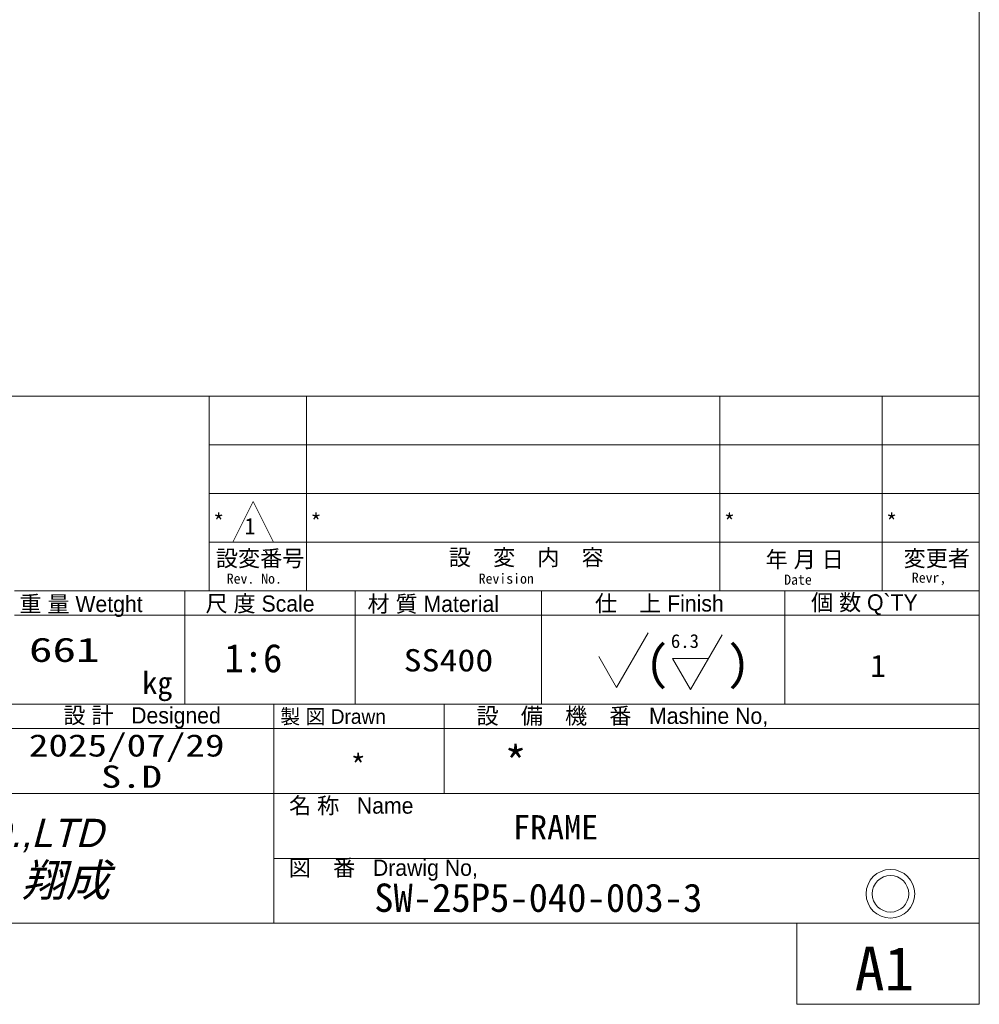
# Model space of a CAD drawing. Header units: millimetres. Extents: x -46 to 5058, y -79 to 3597.
# Tile 10 of 12: x 4270 to 4980, y 0 to 729. Entities that reach past the tile are written whole.
import ezdxf
from ezdxf.enums import TextEntityAlignment as Align

# ---------------------------------------------------------------- set-up
doc = ezdxf.new("R2010")
doc.units = ezdxf.units.MM
doc.layers.get('0').update_dxf_attribs({"color": 157, "lineweight": 0})
for name, color, linetype, lineweight in [('1', 72, 'Continuous', 0), ('2', 176, 'Continuous', 0), ('4', 176, 'Continuous', 0)]:
    doc.layers.add(name, color=color, linetype=linetype, lineweight=lineweight)
doc.styles.add('JIS', font='txt')
doc.styles.add('TSTYLE20', font='txt')

# ---------------------------------------------------------------- blocks, each defined once
blk = doc.blocks.new('TITLE_BLOCK', base_point=(4980, 60))
at = {"color": 176, "linetype": 'Continuous', "lineweight": 0, "true_color": 0x000080}
for p, q in [((4427.67, 342), (4442.67, 372)), ((4442.67, 372), (4457.67, 342)), ((4427.67, 342), (4457.67, 342))]:
    blk.add_line(p, q, dxfattribs=at)
for radius in [18, 13.5]:
    blk.add_circle((4914.25, 81.77), radius, dxfattribs=at)
at = {"layer": '1', "color": 176, "linetype": 'Continuous', "lineweight": 0, "true_color": 0x000080}
blk.add_line((4980, 60), (3930, 60), dxfattribs=at)
at = {"layer": '2', "color": 176, "linetype": 'Continuous', "lineweight": 0, "true_color": 0x000080}
for p, q in [((4980, 450), (3930, 450)), ((4410, 450), (4410, 306)), ((4482, 450), (4482, 306)), ((4788, 450), (4788, 306)), ((4908, 450), (4908, 306)), ((4980, 450), (4980, 60)), ((4410, 414), (4980, 414)), ((4410, 378), (4980, 378)), ((4410, 342), (4980, 342)), ((4266, 306), (4980, 306)), ((4392, 306), (4392, 222)), ((4518, 306), (4518, 222)), ((4656, 306), (4656, 222)), ((4836, 306), (4836, 222)), ((4266, 288), (4980, 288)), ((3930, 222), (4980, 222)), ((4458, 222), (4458, 60)), ((4584, 222), (4584, 156)), ((3930, 204), (4980, 204)), ((3930, 156), (4980, 156)), ((4458, 108), (4980, 108)), ((3930, 60), (4980, 60))]:
    blk.add_line(p, q, dxfattribs=at)
at = {"layer": '4', "color": 176, "linetype": 'Continuous', "lineweight": 0, "true_color": 0x000080}
for p, q in [((4711.58, 234.4), (4734.94, 274.86)), ((4766.24, 232.95), (4789.61, 273.41)), ((4698.33, 257.35), (4711.58, 234.4)), ((4752.99, 255.9), (4766.24, 232.95)), ((4779.49, 255.9), (4752.99, 255.9))]:
    blk.add_line(p, q, dxfattribs=at)
at = {"layer": '1', "color": 176, "linetype": 'Continuous', "lineweight": 0, "true_color": 0x000080, "insert": (4421.33, 266.69), "char_height": 21, "width": 860.9998, "attachment_point": 1, "style": 'JIS'}
blk.add_mtext('{\\ftxt|b0|i0|c0|p0;1:6}', dxfattribs=at)
at = {"layer": '2', "color": 176, "linetype": 'Continuous', "lineweight": 0, "true_color": 0x000080, "style": 'JIS'}
for s, height, p in [('*', 12, (4413, 351)), ('*', 12, (4485, 351)), ('*', 12, (4791, 351)), ('*', 12, (4911, 351)), ('kg', 16.5, (4360.43, 229.67)), ('*', 24, (4628.61, 166.88)), ('*', 16.5, (4514.71, 168.21))]:
    blk.add_text(s, height=height, dxfattribs=at).set_placement(p)
for s, height, width, p in [('661', 18, 1.42, (4276.72, 253.36)), ('2025/07/29', 16.5, 1.29, (4276.58, 183.33)), ('S.D', 16.5, 1.34, (4329.97, 160.2)), ('FRAME', 18, 1.03, (4634.88, 121.97))]:
    blk.add_text(s, height=height, dxfattribs=dict(at, width=width)).set_placement(p)
at = {"layer": '2', "color": 176, "linetype": 'Continuous', "lineweight": 0, "true_color": 0x000080, "style": 'JIS', "width": 1.18}
blk.add_text('SS400', height=16.5, dxfattribs=at).set_placement((4587.15, 246.32), align=Align.CENTER)
at = {"layer": '2', "color": 176, "linetype": 'Continuous', "lineweight": 0, "true_color": 0x000080, "attachment_point": 1, "style": 'JIS'}
for s, insert, char_height, width in [('{\\fＭＳ Ｐ明朝|b0|i0|c0|p0;設変番号}', (4415.02, 336), 12, 1070.7903), ('{\\fＭＳ Ｐ明朝|b0|i0|c0|p0;設\u3000変\u3000内\u3000容}', (4587.4, 336.76), 12, 1582.6811), ('{\\fＭＳ Ｐ明朝|b0|i0|c0|p0;年 月 日}', (4821.9, 335.22), 12, 888.9112), ('{\\fＭＳ Ｐ明朝|b0|i0|c0|p0;変更者}', (4924, 336), 12, 784.3766), ('{\\ftxt|b0|i0|c0|p0;Rev. No.}', (4423.04, 318.75), 7.5, 345.5357), ('{\\ftxt|b0|i0|c0|p0;Revision}', (4609.5, 318.75), 7.5, 331.1224), ('{\\ftxt|b0|i0|c0|p0;Date}', (4835.62, 317.97), 7.5, 168.75), ('{\\ftxt|b0|i0|c0|p0;Revr,}', (4930.07, 319.46), 7.5, 223.2143), ('{\\fＭＳ Ｐ明朝|b0|i0|c0|p0;重 量 Wetght}', (4269.6, 302.23), 12, 1536.2535), ('{\\fＭＳ Ｐ明朝|b0|i0|c0|p0;尺 度 Scale}', (4407.32, 302.54), 12, 1248.2619), ('{\\fＭＳ Ｐ明朝|b0|i0|c0|p0;材 質 Material}', (4527.22, 302.28), 12, 1604.0003), ('{\\fＭＳ Ｐ明朝|b0|i0|c0|p0;仕\u3000上 Finish}', (4695.51, 302.63), 12, 1478.8581), ('{\\fＭＳ Ｐ明朝|b0|i0|c0|p0;個 数 Q`TY}', (4855.46, 303.39), 12, 1331.689), ('{\\ftxt|b0|i0|c0|p0;1}', (4899.48, 258.8), 16.5, 64.8214), ('{\\fＭＳ Ｐ明朝|b0|i0|c0|p0;設 計   Designed}', (4302.14, 219.79), 12, 1932.7661), ('{\\fＭＳ Ｐ明朝|b0|i0|c0|p0;製 図 Drawn}', (4462.68, 218.32), 10.8, 1161.1236), ('{\\fＭＳ Ｐ明朝|b0|i0|c0|p0;設\u3000備\u3000機\u3000番   Mashine No,}', (4607.93, 219.47), 12, 3277.5913), ('{\\fＭＳ Ｐ明朝|b0|i0|c0|p0;名 称   Name }', (4469.17, 153.06), 12, 1449.2162), ('{\\fHGｺﾞｼｯｸE|b0|i0|c0|p0;\\Q15;SHOSEI CO.,LTD}', (4106.8, 137.29), 21, 4732.9666), ('{\\fHGｺﾞｼｯｸE|b0|i0|c0|p0;\\Q15;翔成}', (4271.02, 103.89), 24, 2080.5803), ('{\\fＭＳ Ｐ明朝|b0|i0|c0|p0;図\u3000番   Drawig No,}', (4469.03, 107.06), 12, 2192.3648), ('{\\ftxt|b0|i0|c0|p0;SW-25P5-040-003-3}', (4532.19, 89.38), 21, 7623)]:
    blk.add_mtext(s, dxfattribs=dict(at, insert=insert, char_height=char_height, width=width))
at = {"layer": '4', "color": 176, "linetype": 'Continuous', "lineweight": 0, "true_color": 0x000080, "attachment_point": 1, "style": 'JIS'}
for s, insert, char_height, width in [('{\\ftxt|b0|i0|c0|p0;1}', (4436.15, 359.86), 12, 34.2857), ('{\\ftxt|b0|i0|c0|p0;6.3}', (4751.75, 273.91), 10.2, 213.0343), ('{\\ftxt|b0|i0|c0|p0;(}', (4733.01, 265.39), 25.5, 330.2857)]:
    blk.add_mtext(s, dxfattribs=dict(at, insert=insert, char_height=char_height, width=width))
at = {"layer": '4', "color": 176, "linetype": 'Continuous', "lineweight": 0, "true_color": 0x000080, "extrusion": (0, 0, -1), "insert": (4810.31, 265.39), "char_height": 25.5, "width": 330.2857, "attachment_point": 1, "text_direction": (-1, 0, 0), "style": 'JIS'}
blk.add_mtext('{\\ftxt|b0|i0|c0|p0;(}', dxfattribs=at)
blk = doc.blocks.new('FORMAT')
at = {"color": 157, "linetype": 'Continuous', "lineweight": 0, "true_color": 0x44607b}
for p, q in [((4980, 60), (4980, 3504)), ((150, 60), (4980, 60)), ((4845, 0), (4980, 0))]:
    blk.add_line(p, q, dxfattribs=at)
at = {"color": 176, "linetype": 'Continuous', "lineweight": 0, "true_color": 0x000080}
for p, q in [((4845, 60), (4980, 60)), ((4980, 60), (4980, 0))]:
    blk.add_line(p, q, dxfattribs=at)
at = {"layer": '1', "color": 176, "linetype": 'Continuous', "lineweight": 0, "true_color": 0x000080}
blk.add_line((4845, 60), (4845, 0), dxfattribs=at)
at = {"color": 190, "linetype": 'Continuous', "lineweight": 0, "true_color": 0x801eff}
blk.add_blockref('TITLE_BLOCK', (4980, 60), dxfattribs=at)
at = {"color": 176, "linetype": 'Continuous', "lineweight": 0, "true_color": 0x000080, "style": 'TSTYLE20'}
blk.add_text('A1', height=32.4, dxfattribs=at).set_placement((4887.82, 10.27))

msp = doc.modelspace()

# ---------------------------------------------------------------- block references
at = {"color": 190, "linetype": 'Continuous', "lineweight": 0, "true_color": 0x801eff}
msp.add_blockref('FORMAT', (0, 0), dxfattribs=at)

doc.saveas('drawing.dxf')
